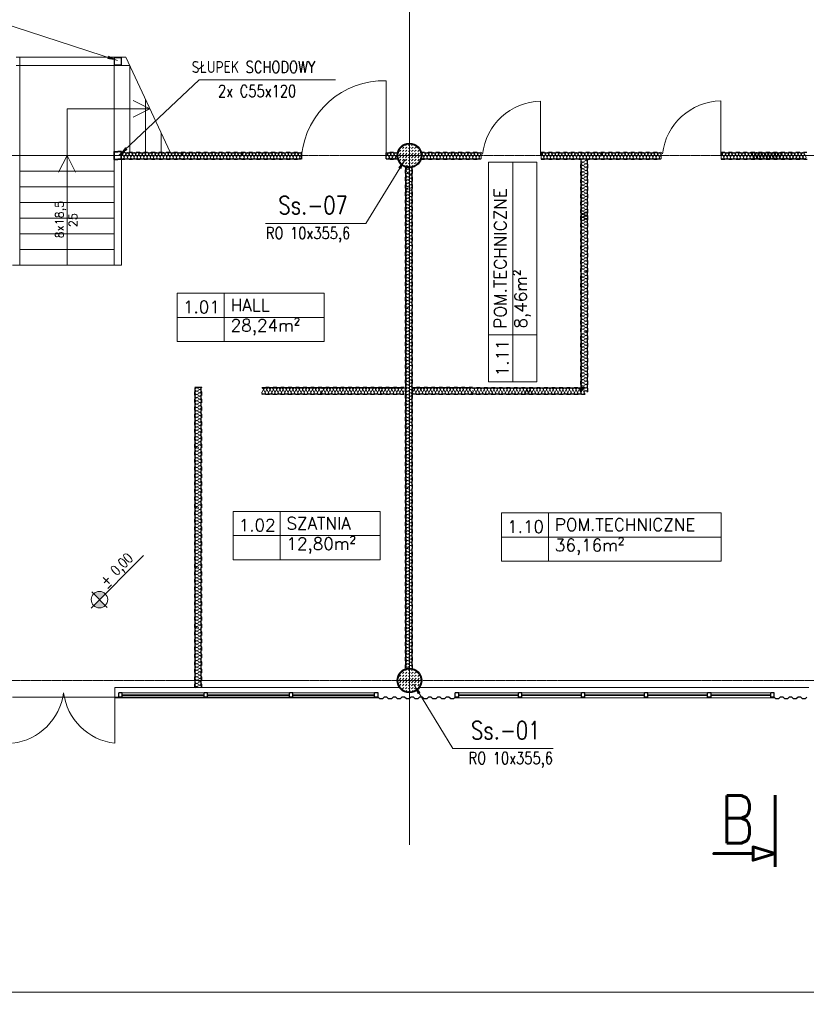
# Model space of a CAD drawing. Header units: millimetres. Extents: x 219923 to 280958, y -326695 to -295999.
# Tile 2 of 8: x 231088 to 242620, y -326695 to -312255. Entities that reach past the tile are written whole.
import ezdxf
from ezdxf.enums import TextEntityAlignment as Align

# ---------------------------------------------------------------- set-up
doc = ezdxf.new("R2010")
doc.units = ezdxf.units.MM
doc.header["$LTSCALE"] = 10
doc.linetypes.add('DASHDOT', pattern=[1, 0.5, -0.25, 0, -0.25])
doc.layers.get('DEFPOINTS').update_dxf_attribs({"color": 250})
for name, color, linetype, lineweight in [('A_elem_stolarka', 5, 'Continuous', 5), ('P-Linia1', 3, 'Continuous', 35), ('P-Linia3', 6, 'Continuous', 60), ('P-Linia4', 9, 'Continuous', 5), ('P-Opis', 1, 'Continuous', 18), ('P-Osie', 160, 'DASHDOT', 18), ('P-Szraf', 250, 'Continuous', 5), ('P-Wymiar', 254, 'Continuous', 9), ('Sciany', 1, 'Continuous', 30), ('Widokowe', 254, 'Continuous', 15)]:
    doc.layers.add(name, color=color, linetype=linetype, lineweight=lineweight)
doc.styles.add('CDMSTYLE', font='simplex.shx', dxfattribs={"width": 0.8})
doc.styles.add('Romans', font='Romans.shx')
doc.styles.add('SIMPLEX', font='simplex.shx', dxfattribs={"width": 0.8})
doc.styles.add('style1', font='simplex.shx')
doc.dimstyles.new('A100', dxfattribs={"dimscale": 100, "dimtxt": 1.75, "dimasz": 0.1, "dimexe": 0, "dimexo": 0, "dimgap": 1, "dimtad": 1, "dimdec": 4, "dimrnd": 0.1, "dimdsep": 46, "dimtxsty": 'Romans', "dimblk": '[[[[[[[[', "dimcen": 2, "dimdle": 2, "dimse1": 1, "dimse2": 1, "dimclrd": 256, "dimclrt": 1, "dimadec": 0, "dimazin": 0, "dimtfac": 1, "dimtdec": 4, "dimtix": 1, "dimtmove": 2, "dimatfit": 3, "dimldrblk": '[[[[[[[[', "dimfxl": 1, "dimtvp": 0.6, "dimtolj": 1, "dimlwd": 9, "dimarcsym": 0})
doc.dimstyles.new('C_1_100', dxfattribs={"dimscale": 0.1, "dimtxt": 1750, "dimasz": 1500, "dimexe": 1500, "dimexo": 1500, "dimgap": 800, "dimtad": 1, "dimdec": 1, "dimrnd": 5, "dimzin": 9, "dimtxsty": 'CDMSTYLE', "dimblk": 'ARCHTICK', "dimcen": 1500, "dimdle": 1500, "dimclrd": 256, "dimclre": 256, "dimclrt": 1, "dimadec": 1, "dimazin": 2, "dimtfac": 1, "dimtdec": 1, "dimtix": 1, "dimtmove": 2, "dimatfit": 3, "dimfxl": 1, "dimtvp": 1, "dimtolj": 1, "dimtzin": 0, "dimlwd": -1, "dimlwe": -1, "dimarcsym": 0})

# ---------------------------------------------------------------- blocks, each defined once
blk = doc.blocks.new('_ArchTick')
at = {"color": 0, "linetype": 'ByBlock', "const_width": 15}
blk.add_lwpolyline([(-50, -50), (50, 50)], dxfattribs=at)
blk = doc.blocks.new('g')
at = {"layer": 'P-Szraf'}
for p, q in [((15, 73), (0, 44)), ((39, 28), (15, 73)), ((39, 28), (15, 73)), ((63, 73), (39, 28)), ((87, 28), (63, 73)), ((87, 28), (63, 73)), ((111, 73), (87, 28)), ((111, 73), (135, 28)), ((135, 28), (111, 73)), ((159, 73), (135, 28)), ((159, 73), (183, 28)), ((183, 28), (159, 73)), ((207, 73), (183, 28)), ((207, 73), (231, 28)), ((231, 28), (207, 73)), ((255, 73), (231, 28)), ((255, 73), (279, 28)), ((279, 28), (255, 73)), ((303, 73), (279, 28)), ((303, 73), (326, 28)), ((326, 28), (303, 73)), ((350, 73), (326, 28)), ((350, 73), (374, 28)), ((374, 28), (350, 73)), ((398, 73), (374, 28)), ((398, 73), (422, 28)), ((422, 28), (398, 73)), ((446, 73), (422, 28)), ((446, 73), (470, 28)), ((470, 28), (446, 73)), ((494, 73), (470, 28)), ((494, 73), (518, 28)), ((518, 28), (494, 73)), ((542, 73), (518, 28)), ((542, 73), (566, 28)), ((566, 28), (542, 73)), ((590, 73), (566, 28)), ((590, 73), (614, 28)), ((614, 28), (590, 73)), ((638, 73), (614, 28)), ((638, 73), (662, 28)), ((662, 28), (638, 73)), ((685, 73), (662, 28)), ((685, 73), (709, 28)), ((709, 28), (685, 73)), ((733, 73), (709, 28)), ((733, 73), (757, 28)), ((757, 28), (733, 73)), ((781, 73), (757, 28)), ((781, 73), (805, 28)), ((805, 28), (781, 73)), ((829, 73), (805, 28)), ((829, 73), (853, 28)), ((853, 28), (829, 73)), ((877, 73), (853, 28)), ((877, 73), (880, 67)), ((880, 67), (877, 73))]:
    blk.add_line(p, q, dxfattribs=at)
for centre, start, end in [((-9, 72), 2.72, 68.8278), ((15, 29), 230.3793, 357.28), ((39, 72), 2.72, 177.28), ((63, 29), 182.72, 357.28), ((87, 72), 2.72, 177.28), ((111, 29), 182.72, 357.28), ((135, 72), 2.72, 177.28), ((159, 29), 182.72, 357.28), ((183, 72), 2.72, 177.28), ((207, 29), 182.72, 357.28), ((231, 72), 2.72, 177.28), ((255, 29), 182.72, 357.28), ((279, 72), 2.72, 177.28), ((303, 29), 182.72, 357.28), ((326, 72), 2.72, 177.28), ((350, 29), 182.72, 357.28), ((374, 72), 2.72, 177.28), ((398, 29), 182.72, 357.28), ((422, 72), 2.72, 177.28), ((446, 29), 182.72, 357.28), ((470, 72), 2.72, 177.28), ((494, 29), 182.72, 357.28), ((518, 72), 2.72, 177.28), ((542, 29), 182.72, 357.28), ((566, 72), 2.72, 177.28), ((590, 29), 182.72, 357.28), ((614, 72), 2.72, 177.28), ((638, 29), 182.72, 357.28), ((662, 72), 2.72, 177.28), ((685, 29), 182.72, 357.28), ((709, 72), 2.72, 177.28), ((733, 29), 182.72, 357.28), ((757, 72), 2.72, 177.28), ((781, 29), 182.72, 357.28), ((805, 72), 2.72, 177.28), ((829, 29), 182.72, 357.28), ((853, 72), 2.72, 177.28), ((877, 29), 182.72, 277.3121), ((901, 72), 150.6451, 177.28)]:
    blk.add_arc(centre, 24, start, end, dxfattribs=at)
at = {"layer": 'Sciany'}
for p, q in [((0, 100), (50, 100)), ((0, 0), (50, 0)), ((50, 100), (55, 95)), ((50, 0), (55, 5)), ((55, 95), (105, 95)), ((55, 5), (105, 5)), ((110, 100), (105, 95)), ((110, 0), (105, 5)), ((110, 100), (160, 100)), ((110, 0), (160, 0)), ((160, 100), (165, 95)), ((160, 0), (165, 5)), ((165, 95), (215, 95)), ((165, 5), (215, 5)), ((220, 100), (215, 95)), ((220, 0), (215, 5)), ((220, 100), (270, 100)), ((220, 0), (270, 0)), ((270, 100), (275, 95)), ((270, 0), (275, 5)), ((275, 95), (325, 95)), ((275, 5), (325, 5)), ((330, 100), (325, 95)), ((330, 0), (325, 5)), ((330, 100), (380, 100)), ((330, 0), (380, 0)), ((380, 100), (385, 95)), ((380, 0), (385, 5)), ((385, 95), (435, 95)), ((385, 5), (435, 5)), ((440, 100), (435, 95)), ((440, 0), (435, 5)), ((440, 100), (490, 100)), ((440, 0), (490, 0)), ((490, 100), (495, 95)), ((490, 0), (495, 5)), ((495, 95), (545, 95)), ((495, 5), (545, 5)), ((550, 100), (545, 95)), ((550, 0), (545, 5)), ((550, 100), (600, 100)), ((550, 0), (600, 0)), ((600, 100), (605, 95)), ((600, 0), (605, 5)), ((605, 95), (655, 95)), ((605, 5), (655, 5)), ((660, 100), (655, 95)), ((660, 0), (655, 5)), ((660, 100), (710, 100)), ((660, 0), (710, 0)), ((710, 100), (715, 95)), ((710, 0), (715, 5)), ((715, 95), (765, 95)), ((715, 5), (765, 5)), ((770, 100), (765, 95)), ((770, 0), (765, 5)), ((770, 100), (820, 100)), ((770, 0), (820, 0)), ((820, 100), (825, 95)), ((820, 0), (825, 5)), ((825, 95), (875, 95)), ((825, 5), (875, 5)), ((880, 100), (875, 95)), ((880, 0), (875, 5))]:
    blk.add_line(p, q, dxfattribs=at)
blk = doc.blocks.new('[[[[[[[[')
at = {"layer": 'P-Wymiar'}
for p, q in [((0, 18), (0, -18)), ((-12.7, -12.7), (12.7, 12.7)), ((0, 0), (-4.6, 0))]:
    blk.add_line(p, q, dxfattribs=at)
blk = doc.blocks.new('*D80')
at = {"layer": 'DEFPOINTS', "color": 0, "transparency": 16777216}
for p in [(224801, -321946), (278801, -321946), (278801, -326515)]:
    blk.add_point(p, dxfattribs=at)
at = {"layer": 'P-Wymiar', "lineweight": 9, "transparency": 16777216}
blk.add_line((224811, -326515), (278791, -326515), dxfattribs=at)
at = {"layer": 'P-Wymiar', "lineweight": 9, "transparency": 16777216, "xscale": 10, "yscale": 10, "zscale": 10, "rotation": 180}
blk.add_blockref('[[[[[[[[', (224801, -326515), dxfattribs=at)
at = {"layer": 'P-Wymiar', "lineweight": 9, "transparency": 16777216, "xscale": 10, "yscale": 10, "zscale": 10}
blk.add_blockref('[[[[[[[[', (278801, -326515), dxfattribs=at)
at = {"layer": 'P-Wymiar', "color": 1, "transparency": 16777216, "insert": (251801, -326328), "char_height": 175, "attachment_point": 5, "style": 'Romans'}
blk.add_mtext('\\A1;73875', dxfattribs=at)

msp = doc.modelspace()

# ---------------------------------------------------------------- hatches: boundary and pattern name
at = {"layer": 'P-Opis'}
h = msp.add_hatch(color=256, dxfattribs=at)
h.paths.add_polyline_path([(232171.28829, -320675.18069), (232256.90455, -320760.79695), (232342.52081, -320675.18069, 0.4142135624)])
h.paths.add_polyline_path([(232256.90455, -320760.79695), (232171.28829, -320846.41321, 0.4142135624), (232342.52081, -320846.41321)])
at = {"layer": 'P-Szraf'}
h = msp.add_hatch(dxfattribs=at)
h.set_pattern_fill('DASH', color=256, scale=10, angle=45, style=0)
h.set_pattern_definition([(45, (198128.06, -238621.295), (4e-15, 44.901281), [31.75, -31.75])])
h.paths.add_polyline_path([(236971.17082, -314246.43432, 1), (236631.17082, -314246.43432, 1)])
h = msp.add_hatch(dxfattribs=at)
h.set_pattern_fill('DASH', color=256, scale=10, angle=45, style=0)
h.set_pattern_definition([(45, (198128.06, -246321.27), (4e-15, 44.901281), [31.75, -31.75])])
h.paths.add_polyline_path([(236971.17082, -321946.4089, 1), (236631.17082, -321946.4089, 1)])

# ---------------------------------------------------------------- linework, layer by layer
at = {"layer": 'A_elem_stolarka', "lineweight": 30}
for p, q in [((232591.17082, -322156.09084), (233791.17082, -322156.09084)), ((233841.17082, -322155.68181), (235041.17082, -322155.68181)), ((235091.17082, -322155.68181), (236291.17082, -322155.68181)), ((237523.42305, -322156.49987), (238398.42305, -322156.49987)), ((238448.42305, -322156.09084), (239323.42305, -322156.09084)), ((239373.42305, -322156.49987), (240248.42305, -322156.49987)), ((240298.42305, -322156.49987), (241173.42305, -322156.49987)), ((241223.42305, -322156.49987), (242098.42305, -322156.49987)), ((232591.17082, -322160.09084), (233791.17082, -322160.09084)), ((233841.17082, -322159.68181), (235041.17082, -322159.68181)), ((235091.17082, -322159.68181), (236291.17082, -322159.68181)), ((237523.42305, -322160.49987), (238398.42305, -322160.49987)), ((238448.42305, -322160.09084), (239323.42305, -322160.09084)), ((239373.42305, -322160.49987), (240248.42305, -322160.49987)), ((240298.42305, -322160.49987), (241173.42305, -322160.49987)), ((241223.42305, -322160.49987), (242098.42305, -322160.49987))]:
    msp.add_line(p, q, dxfattribs=at)
at = {"layer": 'P-Linia3', "color": 6, "flags": 128}
msp.add_lwpolyline([(242164.47949, -324679.20058), (242164.47949, -324484.80058), (241840.47949, -324582.00058), (241840.47949, -324484.80058), (241261.28754, -324484.80058), (241840.47949, -324484.80058), (241840.47949, -324387.60058), (242164.47949, -324484.80058), (242164.47949, -323627.37981)], dxfattribs=at)
at = {"layer": 'P-Linia4'}
for p, q in [((231091.17082, -312806.43432), (231036.17082, -312806.43432)), ((231091.17082, -312806.43432), (231091.17082, -312814.32123)), ((231091.17082, -312926.43432), (231091.17082, -312806.43432)), ((232471.17082, -312806.43432), (232471.17082, -312814.32123)), ((232471.17082, -312806.43432), (232526.17082, -312806.43432)), ((232471.17082, -312926.43432), (232471.17082, -312806.43432)), ((232478.17082, -312918.54741), (232478.17082, -312814.32123)), ((232478.17082, -312814.32123), (232526.17082, -312814.32123)), ((232526.17082, -312806.43432), (232526.17082, -312814.32123)), ((232581.17082, -312806.43432), (232526.17082, -312806.43432)), ((232526.17082, -312806.43432), (232526.17082, -312814.32123)), ((232574.17082, -312814.32123), (232526.17082, -312814.32123)), ((232574.17082, -312918.54741), (232574.17082, -312814.32123)), ((232581.17082, -312806.43432), (232581.17082, -312814.32123)), ((232581.17082, -312926.43432), (232581.17082, -312806.43432)), ((231091.17082, -312926.43432), (231036.17082, -312926.43432)), ((231091.17082, -312918.54741), (231091.17082, -312926.43432)), ((231091.17082, -312926.43432), (231091.17082, -315856.43432)), ((232471.17082, -312918.54741), (232471.17082, -312926.43432)), ((232471.17082, -312926.43432), (232526.17082, -312926.43432)), ((232478.17082, -312918.54741), (232526.17082, -312918.54741)), ((232526.17082, -312918.54741), (232526.17082, -312926.43432)), ((232574.17082, -312918.54741), (232526.17082, -312918.54741)), ((232526.17082, -312918.54741), (232526.17082, -312926.43432)), ((232581.17082, -312926.43432), (232526.17082, -312926.43432)), ((232581.17082, -312918.54741), (232581.17082, -312926.43432)), ((232996.17082, -313563.39067), (232752.3862, -313440.66265)), ((232996.17082, -313563.39067), (232752.3862, -313686.1187)), ((232471.17082, -314246.43432), (231091.17082, -314246.43432)), ((231781.17082, -314246.43432), (231658.4428, -314490.21894)), ((231781.17082, -315856.43432), (231781.17082, -314246.43432)), ((231781.17082, -314246.43432), (231903.89885, -314490.21894)), ((232471.17082, -314306.43432), (232471.17082, -315856.43432)), ((232581.17082, -314302.49086), (232581.17082, -315856.43432)), ((232471.17082, -314476.43432), (231091.17082, -314476.43432)), ((232471.17082, -314706.43432), (231091.17082, -314706.43432)), ((232471.17082, -314936.43432), (231091.17082, -314936.43432)), ((232471.17082, -315166.43432), (231091.17082, -315166.43432)), ((232471.17082, -315396.43432), (231091.17082, -315396.43432)), ((232471.17082, -315626.43432), (231091.17082, -315626.43432)), ((232581.17082, -315856.43432), (230981.17082, -315856.43432)), ((232134.47246, -320883.22904), (232903.7168, -320113.98471)), ((232143.7452, -320647.6376), (232370.0639, -320873.9563)), ((236654.96891, -322051.4089), (232481.17082, -322051.4089)), ((232481.17082, -322051.4089), (232481.17082, -322171.4089)), ((238481.17082, -322051.4089), (236947.37274, -322051.4089)), ((242654.96891, -322051.4089), (238481.17082, -322051.4089)), ((236351.17082, -322201.4089), (232481.17082, -322201.4089)), ((242158.42305, -322201.4089), (237461.17082, -322201.4089))]:
    msp.add_line(p, q, dxfattribs=at)
msp.add_circle((232256.90455, -320760.79695), 121.07968, dxfattribs=at)
at = {"layer": 'P-Opis', "color": 1}
msp.add_line((232378.82399, -320599.4792), (232435.02163, -320543.28156), dxfattribs=at)
at = {"layer": 'P-Osie'}
for p, q in [((236801.17082, -300100.34512), (236801.17082, -324356.0859)), ((236801.17082, -301491.862), (236801.17082, -324356.0859)), ((223436.04526, -314246.43432), (235182.85094, -314246.43432)), ((235182.85094, -314246.43432), (279831.03186, -314246.43432)), ((223436.04526, -321946.4089), (279831.03186, -321946.4089))]:
    msp.add_line(p, q, dxfattribs=at)
at = {"layer": 'P-Szraf'}
for p, q in [((236480.5096, -314227.52387), (236462.17093, -314261.63504)), ((236480.5096, -314227.52387), (236504.44486, -314272.04509)), ((236504.44486, -314272.04509), (236480.5096, -314227.52387)), ((236528.38013, -314227.52387), (236504.44486, -314272.04509)), ((236528.38013, -314227.52387), (236552.31539, -314272.04509)), ((236552.31539, -314272.04509), (236528.38013, -314227.52387)), ((236576.25065, -314227.52387), (236552.31539, -314272.04509)), ((236576.25065, -314227.52387), (236600.18592, -314272.04509)), ((236600.18592, -314272.04509), (236576.25065, -314227.52387)), ((236624.12118, -314227.52387), (236600.18592, -314272.04509)), ((236624.12118, -314227.52387), (236627.17093, -314233.19662)), ((236627.17093, -314233.19662), (236624.12118, -314227.52387)), ((241828.18808, -314227.52387), (241812.90731, -314255.94716)), ((241852.12335, -314272.04509), (241828.18808, -314227.52387)), ((241852.12335, -314272.04509), (241828.18808, -314227.52387)), ((241876.05861, -314227.52387), (241852.12335, -314272.04509)), ((241899.99387, -314272.04509), (241876.05861, -314227.52387)), ((241899.99387, -314272.04509), (241876.05861, -314227.52387)), ((241923.92914, -314227.52387), (241899.99387, -314272.04509)), ((241923.92914, -314227.52387), (241947.8644, -314272.04509)), ((241947.8644, -314272.04509), (241923.92914, -314227.52387)), ((241971.79966, -314227.52387), (241947.8644, -314272.04509)), ((241971.79966, -314227.52387), (241995.73492, -314272.04509)), ((241995.73492, -314272.04509), (241971.79966, -314227.52387)), ((242019.67019, -314227.52387), (241995.73492, -314272.04509)), ((242019.67019, -314227.52387), (242043.60545, -314272.04509)), ((242043.60545, -314272.04509), (242019.67019, -314227.52387)), ((242067.54071, -314227.52387), (242043.60545, -314272.04509)), ((242067.54071, -314227.52387), (242091.47598, -314272.04509)), ((242091.47598, -314272.04509), (242067.54071, -314227.52387)), ((242115.41124, -314227.52387), (242091.47598, -314272.04509)), ((242115.41124, -314227.52387), (242139.3465, -314272.04509)), ((242139.3465, -314272.04509), (242115.41124, -314227.52387)), ((242163.28177, -314227.52387), (242139.3465, -314272.04509)), ((242163.28177, -314227.52387), (242187.21703, -314272.04509)), ((242187.21703, -314272.04509), (242163.28177, -314227.52387)), ((242211.15229, -314227.52387), (242187.21703, -314272.04509)), ((242211.15229, -314227.52387), (242235.08756, -314272.04509)), ((242235.08756, -314272.04509), (242211.15229, -314227.52387)), ((242259.02282, -314227.52387), (242235.08756, -314272.04509)), ((242259.02282, -314227.52387), (242282.95808, -314272.04509)), ((242282.95808, -314272.04509), (242259.02282, -314227.52387)), ((242306.89334, -314227.52387), (242282.95808, -314272.04509)), ((242306.89334, -314227.52387), (242330.82861, -314272.04509)), ((242330.82861, -314272.04509), (242306.89334, -314227.52387)), ((242354.76387, -314227.52387), (242330.82861, -314272.04509)), ((242354.76387, -314227.52387), (242378.69913, -314272.04509)), ((242378.69913, -314272.04509), (242354.76387, -314227.52387)), ((242402.6344, -314227.52387), (242378.69913, -314272.04509)), ((242402.6344, -314227.52387), (242426.56966, -314272.04509)), ((242426.56966, -314272.04509), (242402.6344, -314227.52387)), ((242450.50492, -314227.52387), (242426.56966, -314272.04509)), ((242450.50492, -314227.52387), (242474.44019, -314272.04509)), ((242474.44019, -314272.04509), (242450.50492, -314227.52387)), ((242498.37545, -314227.52387), (242474.44019, -314272.04509)), ((242498.37545, -314227.52387), (242522.31071, -314272.04509)), ((242522.31071, -314272.04509), (242498.37545, -314227.52387)), ((242546.24597, -314227.52387), (242522.31071, -314272.04509)), ((242546.24597, -314227.52387), (242570.18124, -314272.04509)), ((242570.18124, -314272.04509), (242546.24597, -314227.52387)), ((242594.1165, -314227.52387), (242570.18124, -314272.04509)), ((242594.1165, -314227.52387), (242618.05176, -314272.04509)), ((242618.05176, -314272.04509), (242594.1165, -314227.52387)), ((236772.74754, -314399.45866), (236778.42029, -314396.4089)), ((236778.42029, -314396.4089), (236772.74754, -314399.45866)), ((236772.74754, -314399.45866), (236817.26876, -314423.39392)), ((236772.74754, -314447.32918), (236817.26876, -314423.39392)), ((236817.26876, -314423.39392), (236772.74754, -314447.32918)), ((236772.74754, -314447.32918), (236817.26876, -314471.26445)), ((236772.74754, -314495.19971), (236817.26876, -314471.26445)), ((236817.26876, -314471.26445), (236772.74754, -314495.19971)), ((236772.74754, -314495.19971), (236817.26876, -314519.13497)), ((236772.74754, -314509.45866), (236778.42029, -314506.4089)), ((236778.42029, -314506.4089), (236772.74754, -314509.45866)), ((236772.74754, -314509.45866), (236817.26876, -314533.39392)), ((236772.74754, -314557.32918), (236817.26876, -314533.39392)), ((236817.26876, -314533.39392), (236772.74754, -314557.32918)), ((236772.74754, -314557.32918), (236817.26876, -314581.26445)), ((236772.74754, -314605.19971), (236817.26876, -314581.26445)), ((236817.26876, -314581.26445), (236772.74754, -314605.19971)), ((236772.74754, -314605.19971), (236817.26876, -314629.13497)), ((236772.74754, -314653.07024), (236817.26876, -314629.13497)), ((236817.26876, -314629.13497), (236772.74754, -314653.07024)), ((236772.74754, -314653.07024), (236817.26876, -314677.0055)), ((236772.74754, -314700.94076), (236817.26876, -314677.0055)), ((236817.26876, -314677.0055), (236772.74754, -314700.94076)), ((236772.74754, -314700.94076), (236817.26876, -314724.87603)), ((236375.12334, -317724.23206), (236399.0586, -317679.71084)), ((236422.99386, -317724.23206), (236399.0586, -317679.71084)), ((236399.0586, -317679.71084), (236422.99386, -317724.23206)), ((236422.99386, -317724.23206), (236446.92913, -317679.71084)), ((236470.86439, -317724.23206), (236446.92913, -317679.71084)), ((236446.92913, -317679.71084), (236470.86439, -317724.23206)), ((236470.86439, -317724.23206), (236494.79965, -317679.71084)), ((236518.73492, -317724.23206), (236494.79965, -317679.71084)), ((236494.79965, -317679.71084), (236518.73492, -317724.23206)), ((236518.73492, -317724.23206), (236542.67018, -317679.71084)), ((236566.60544, -317724.23206), (236542.67018, -317679.71084)), ((236542.67018, -317679.71084), (236566.60544, -317724.23206)), ((236566.60544, -317724.23206), (236590.54071, -317679.71084)), ((236614.47597, -317724.23206), (236590.54071, -317679.71084)), ((236590.54071, -317679.71084), (236614.47597, -317724.23206)), ((236614.47597, -317724.23206), (236638.41123, -317679.71084)), ((236638.41123, -317679.71084), (236662.34649, -317724.23206)), ((236638.41123, -317679.71084), (236662.34649, -317724.23206)), ((236662.34649, -317724.23206), (236686.28176, -317679.71084)), ((236686.28176, -317679.71084), (236710.21702, -317724.23206)), ((236686.28176, -317679.71084), (236710.21702, -317724.23206)), ((236710.21702, -317724.23206), (236725.4978, -317695.80878))]:
    msp.add_line(p, q, dxfattribs=at)
for centre, start, end in [((236456.57434, -314228.661), 2.719994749, 76.493317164), ((236504.44486, -314228.661), 2.719994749, 177.280005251), ((236552.31539, -314228.661), 2.719994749, 177.280005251), ((236600.18592, -314228.661), 2.719994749, 177.280005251), ((241804.25282, -314228.661), 2.719994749, 68.827835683), ((241852.12335, -314228.661), 2.719994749, 177.280005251), ((241899.99387, -314228.661), 2.719994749, 177.280005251), ((241947.8644, -314228.661), 2.719994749, 177.280005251), ((241995.73492, -314228.661), 2.719994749, 177.280005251), ((242043.60545, -314228.661), 2.719994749, 177.280005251), ((242091.47598, -314228.661), 2.719994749, 177.280005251), ((242139.3465, -314228.661), 2.719994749, 177.280005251), ((242187.21703, -314228.661), 2.719994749, 177.280005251), ((242235.08756, -314228.661), 2.719994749, 177.280005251), ((242282.95808, -314228.661), 2.719994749, 177.280005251), ((242330.82861, -314228.661), 2.719994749, 177.280005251), ((242378.69913, -314228.661), 2.719994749, 177.280005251), ((242426.56966, -314228.661), 2.719994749, 177.280005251), ((242474.44019, -314228.661), 2.719994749, 177.280005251), ((242522.31071, -314228.661), 2.719994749, 177.280005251), ((242570.18124, -314228.661), 2.719994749, 177.280005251), ((236480.5096, -314270.90796), 220.065011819, 357.280005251), ((236528.38013, -314270.90796), 182.719994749, 357.280005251), ((236576.25065, -314270.90796), 182.719994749, 357.280005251), ((236624.12118, -314270.90796), 182.719994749, 277.312052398), ((236648.05644, -314228.661), 150.645119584, 177.280005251), ((241828.18808, -314270.90796), 230.379339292, 357.280005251), ((241876.05861, -314270.90796), 182.719994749, 357.280005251), ((241923.92914, -314270.90796), 182.719994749, 357.280005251), ((241971.79966, -314270.90796), 182.719994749, 357.280005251), ((242019.67019, -314270.90796), 182.719994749, 357.280005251), ((242067.54071, -314270.90796), 182.719994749, 357.280005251), ((242115.41124, -314270.90796), 182.719994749, 357.280005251), ((242163.28177, -314270.90796), 182.719994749, 357.280005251), ((242211.15229, -314270.90796), 182.719994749, 357.280005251), ((242259.02282, -314270.90796), 182.719994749, 357.280005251), ((242306.89334, -314270.90796), 182.719994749, 357.280005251), ((242354.76387, -314270.90796), 182.719994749, 357.280005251), ((242402.6344, -314270.90796), 182.719994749, 357.280005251), ((242450.50492, -314270.90796), 182.719994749, 357.280005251), ((242498.37545, -314270.90796), 182.719994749, 357.280005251), ((242546.24597, -314270.90796), 182.719994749, 357.280005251), ((242594.1165, -314270.90796), 182.719994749, 357.280005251), ((236773.88467, -314423.39392), 92.719994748, 267.280005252), ((236773.88467, -314471.26445), 92.719994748, 267.280005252), ((236773.88467, -314375.5234), 240.645119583, 267.280005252), ((236816.13163, -314399.45866), 272.719994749, 7.312052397), ((236816.13163, -314447.32918), 272.719994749, 87.280005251), ((236816.13163, -314495.19971), 272.719994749, 87.280005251), ((236773.88467, -314533.39392), 92.719994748, 267.280005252), ((236773.88467, -314581.26445), 92.719994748, 267.280005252), ((236773.88467, -314629.13497), 92.719994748, 267.280005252), ((236773.88467, -314485.5234), 240.645119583, 267.280005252), ((236816.13163, -314509.45866), 272.719994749, 7.312052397), ((236816.13163, -314557.32918), 272.719994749, 87.280005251), ((236816.13163, -314605.19971), 272.719994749, 87.280005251), ((236816.13163, -314653.07024), 272.719994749, 87.280005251), ((236773.88467, -314677.0055), 92.719994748, 267.280005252), ((236773.88467, -314724.87603), 92.719994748, 267.280005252), ((236816.13163, -314700.94076), 272.719994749, 87.280005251), ((236375.12334, -317680.84797), 2.719994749, 177.280005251), ((236422.99386, -317680.84797), 2.719994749, 177.280005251), ((236470.86439, -317680.84797), 2.719994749, 177.280005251), ((236518.73492, -317680.84797), 2.719994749, 177.280005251), ((236566.60544, -317680.84797), 2.719994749, 177.280005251), ((236614.47597, -317680.84797), 2.719994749, 177.280005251), ((236662.34649, -317680.84797), 2.719994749, 177.280005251), ((236710.21702, -317680.84797), 50.379339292, 177.280005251), ((236399.0586, -317723.09493), 182.719994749, 357.280005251), ((236446.92913, -317723.09493), 182.719994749, 357.280005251), ((236494.79965, -317723.09493), 182.719994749, 357.280005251), ((236542.67018, -317723.09493), 182.719994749, 357.280005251), ((236590.54071, -317723.09493), 182.719994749, 357.280005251), ((236638.41123, -317723.09493), 182.719994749, 357.280005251), ((236686.28176, -317723.09493), 182.719994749, 357.280005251), ((236734.15228, -317723.09493), 182.719994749, 248.827835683)]:
    msp.add_arc(centre, 23.96226, start, end, dxfattribs=at)
at = {"layer": 'P-Wymiar'}
for p, q in [((231091.17082, -312806.43432), (232645.59402, -312806.43432)), ((232645.59402, -312806.43432), (233291.17082, -314200.34703)), ((231091.17082, -312926.43432), (232701.17082, -312926.43432)), ((232471.17082, -314194.32123), (232471.17082, -312926.43432)), ((232701.17082, -314194.32123), (232701.17082, -312926.43432)), ((236462.17093, -314261.63504), (236462.17093, -313149.5229)), ((232931.17082, -314194.32123), (232931.17082, -313423.04436)), ((238724.25282, -314252.62326), (238724.25282, -313451.49617)), ((241364.25282, -314247.02313), (241364.25282, -313445.89604)), ((231781.17082, -314246.43432), (231781.17082, -313560.37778)), ((231781.17082, -313560.37778), (232994.77543, -313560.37778)), ((233161.17082, -314194.32123), (233161.17082, -313919.6544)), ((237852.90731, -314294.67535), (237852.90731, -314200.34703)), ((238732.90731, -314300.34703), (238732.90731, -314200.34703)), ((240492.90731, -314294.67535), (240492.90731, -314200.34703)), ((241372.90731, -314300.34703), (241372.90731, -314200.34703)), ((232481.17082, -322111.4089), (232481.17082, -322866.44542)), ((232591.17082, -322125.99987), (236341.17082, -322125.99987)), ((237473.42305, -322126.4089), (242148.42305, -322125.99987)), ((230981.17082, -322190.13119), (236341.17082, -322191.4089)), ((232481.17082, -322171.4089), (232481.17082, -322201.4089))]:
    msp.add_line(p, q, dxfattribs=at)
for centre, radius, start, end in [((236428.83092, -314362.26714), 1213.20243, 88.425256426, 174.521230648), ((238740.08201, -314322.7345), 871.38211, 91.040870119, 173.802328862), ((241380.08201, -314317.13437), 871.38211, 91.040870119, 173.802328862), ((230882.23295, -322016.33375), 855.84961, 276.638345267, 352.713395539), ((232580.1087, -322016.33375), 855.84961, 187.286604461, 263.361654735)]:
    msp.add_arc(centre, radius, start, end, dxfattribs=at)
at = {"layer": 'Sciany'}
for p, q in [((232471.17082, -314186.43432), (232471.17082, -314194.32123)), ((232471.17082, -314186.43432), (232526.17082, -314186.43432)), ((232471.17082, -314306.43432), (232471.17082, -314186.43432)), ((232478.17082, -314298.54741), (232478.17082, -314194.32123)), ((232478.17082, -314194.32123), (232526.17082, -314194.32123)), ((232526.17082, -314186.43432), (232526.17082, -314194.32123)), ((232581.17082, -314186.43432), (232526.17082, -314186.43432)), ((232526.17082, -314186.43432), (232526.17082, -314194.32123)), ((232574.17082, -314194.32123), (232526.17082, -314194.32123)), ((232574.17082, -314298.54741), (232574.17082, -314194.32123)), ((232581.17082, -314186.43432), (232581.17082, -314194.32123)), ((232581.17082, -314306.43432), (232581.17082, -314186.43432)), ((235221.17082, -314200.34703), (235221.17082, -314300.34703)), ((236462.17093, -314205.34703), (236512.17093, -314205.34703)), ((236462.17093, -314295.34703), (236462.17093, -314205.34703)), ((236517.17093, -314200.34703), (236512.17093, -314205.34703)), ((236517.17093, -314200.34703), (236567.17093, -314200.34703)), ((236567.17093, -314200.34703), (236572.17093, -314205.34703)), ((236572.17093, -314205.34703), (236622.17093, -314205.34703)), ((236627.17093, -314200.34703), (236622.17093, -314205.34703)), ((241812.90731, -314200.34703), (241862.90731, -314200.34703)), ((241862.90731, -314200.34703), (241867.90731, -314205.34703)), ((241867.90731, -314205.34703), (241917.90731, -314205.34703)), ((241922.90731, -314200.34703), (241917.90731, -314205.34703)), ((241922.90731, -314200.34703), (241972.90731, -314200.34703)), ((241972.90731, -314200.34703), (241977.90731, -314205.34703)), ((241977.90731, -314205.34703), (242027.90731, -314205.34703)), ((242032.90731, -314200.34703), (242027.90731, -314205.34703)), ((242032.90731, -314200.34703), (242082.90731, -314200.34703)), ((242082.90731, -314200.34703), (242087.90731, -314205.34703)), ((242087.90731, -314205.34703), (242137.90731, -314205.34703)), ((242142.90731, -314200.34703), (242137.90731, -314205.34703)), ((242142.90731, -314200.34703), (242192.90731, -314200.34703)), ((242192.90731, -314200.34703), (242197.90731, -314205.34703)), ((242197.90731, -314205.34703), (242247.90731, -314205.34703)), ((242252.90731, -314200.34703), (242247.90731, -314205.34703)), ((242252.90731, -314200.34703), (242302.90731, -314200.34703)), ((242302.90731, -314200.34703), (242307.90731, -314205.34703)), ((242307.90731, -314205.34703), (242357.90731, -314205.34703)), ((242362.90731, -314200.34703), (242357.90731, -314205.34703)), ((242362.90731, -314200.34703), (242412.90731, -314200.34703)), ((242412.90731, -314200.34703), (242417.90731, -314205.34703)), ((242417.90731, -314205.34703), (242467.90731, -314205.34703)), ((242472.90731, -314200.34703), (242467.90731, -314205.34703)), ((242472.90731, -314200.34703), (242522.90731, -314200.34703)), ((242522.90731, -314200.34703), (242527.90731, -314205.34703)), ((242527.90731, -314205.34703), (242577.90731, -314205.34703)), ((242582.90731, -314200.34703), (242577.90731, -314205.34703)), ((242582.90731, -314200.34703), (242627.5651, -314198.8838)), ((232471.17082, -314298.54741), (232471.17082, -314306.43432)), ((232471.17082, -314306.43432), (232526.17082, -314306.43432)), ((232478.17082, -314298.54741), (232526.17082, -314298.54741)), ((232526.17082, -314298.54741), (232526.17082, -314306.43432)), ((232574.17082, -314298.54741), (232526.17082, -314298.54741)), ((232526.17082, -314298.54741), (232526.17082, -314306.43432)), ((232581.17082, -314306.43432), (232526.17082, -314306.43432)), ((232581.17082, -314298.54741), (232581.17082, -314306.43432)), ((236462.17093, -314295.34703), (236512.17093, -314295.34703)), ((236517.17093, -314300.34703), (236512.17093, -314295.34703)), ((236517.17093, -314300.34703), (236567.17093, -314300.34703)), ((236567.17093, -314300.34703), (236572.17093, -314295.34703)), ((236572.17093, -314295.34703), (236622.17093, -314295.34703)), ((236627.17093, -314300.34703), (236622.17093, -314295.34703)), ((241812.90731, -314300.34703), (241862.90731, -314300.34703)), ((241862.90731, -314300.34703), (241867.90731, -314295.34703)), ((241867.90731, -314295.34703), (241917.90731, -314295.34703)), ((241922.90731, -314300.34703), (241917.90731, -314295.34703)), ((241922.90731, -314300.34703), (241972.90731, -314300.34703)), ((241972.90731, -314300.34703), (241977.90731, -314295.34703)), ((241977.90731, -314295.34703), (242027.90731, -314295.34703)), ((242032.90731, -314300.34703), (242027.90731, -314295.34703)), ((242032.90731, -314300.34703), (242082.90731, -314300.34703)), ((242082.90731, -314300.34703), (242087.90731, -314295.34703)), ((242087.90731, -314295.34703), (242137.90731, -314295.34703)), ((242142.90731, -314300.34703), (242137.90731, -314295.34703)), ((242142.90731, -314300.34703), (242192.90731, -314300.34703)), ((242192.90731, -314300.34703), (242197.90731, -314295.34703)), ((242197.90731, -314295.34703), (242247.90731, -314295.34703)), ((242252.90731, -314300.34703), (242247.90731, -314295.34703)), ((242252.90731, -314300.34703), (242302.90731, -314300.34703)), ((242302.90731, -314300.34703), (242307.90731, -314295.34703)), ((242307.90731, -314295.34703), (242357.90731, -314295.34703)), ((242362.90731, -314300.34703), (242357.90731, -314295.34703)), ((242362.90731, -314300.34703), (242412.90731, -314300.34703)), ((242412.90731, -314300.34703), (242417.90731, -314295.34703)), ((242417.90731, -314295.34703), (242467.90731, -314295.34703)), ((242472.90731, -314300.34703), (242467.90731, -314295.34703)), ((242472.90731, -314300.34703), (242522.90731, -314300.34703)), ((242522.90731, -314300.34703), (242527.90731, -314295.34703)), ((242527.90731, -314295.34703), (242577.90731, -314295.34703)), ((242582.90731, -314300.34703), (242577.90731, -314295.34703)), ((242582.90731, -314300.34703), (242632.90731, -314300.34703)), ((236745.5707, -314396.4089), (236750.5707, -314401.4089)), ((236745.5707, -314456.4089), (236750.5707, -314451.4089)), ((236745.5707, -314506.4089), (236745.5707, -314456.4089)), ((236750.5707, -314451.4089), (236750.5707, -314401.4089)), ((236845.5707, -314396.4089), (236840.5707, -314401.4089)), ((236840.5707, -314451.4089), (236840.5707, -314401.4089)), ((236845.5707, -314456.4089), (236840.5707, -314451.4089)), ((236845.5707, -314506.4089), (236845.5707, -314456.4089)), ((236745.5707, -314506.4089), (236750.5707, -314511.4089)), ((236745.5707, -314566.4089), (236750.5707, -314561.4089)), ((236745.5707, -314616.4089), (236745.5707, -314566.4089)), ((236745.5707, -314616.4089), (236750.5707, -314621.4089)), ((236750.5707, -314561.4089), (236750.5707, -314511.4089)), ((236750.5707, -314671.4089), (236750.5707, -314621.4089)), ((236845.5707, -314506.4089), (236840.5707, -314511.4089)), ((236840.5707, -314561.4089), (236840.5707, -314511.4089)), ((236845.5707, -314566.4089), (236840.5707, -314561.4089)), ((236845.5707, -314616.4089), (236840.5707, -314621.4089)), ((236840.5707, -314671.4089), (236840.5707, -314621.4089)), ((236845.5707, -314616.4089), (236845.5707, -314566.4089)), ((236745.5707, -314676.4089), (236750.5707, -314671.4089)), ((236745.5707, -314726.4089), (236745.5707, -314676.4089)), ((236845.5707, -314676.4089), (236840.5707, -314671.4089)), ((236845.5707, -314726.4089), (236845.5707, -314676.4089)), ((233755.4978, -317651.4089), (233655.4978, -317651.4089)), ((236395.4978, -317651.4089), (236400.4978, -317656.4089)), ((236450.4978, -317656.4089), (236400.4978, -317656.4089)), ((236455.4978, -317651.4089), (236450.4978, -317656.4089)), ((236505.4978, -317651.4089), (236455.4978, -317651.4089)), ((236505.4978, -317651.4089), (236510.4978, -317656.4089)), ((236560.4978, -317656.4089), (236510.4978, -317656.4089)), ((236565.4978, -317651.4089), (236560.4978, -317656.4089)), ((236615.4978, -317651.4089), (236565.4978, -317651.4089)), ((236615.4978, -317651.4089), (236620.4978, -317656.4089)), ((236670.4978, -317656.4089), (236620.4978, -317656.4089)), ((236675.4978, -317651.4089), (236670.4978, -317656.4089)), ((236725.4978, -317651.4089), (236675.4978, -317651.4089)), ((236395.4978, -317751.4089), (236400.4978, -317746.4089)), ((236450.4978, -317746.4089), (236400.4978, -317746.4089)), ((236455.4978, -317751.4089), (236450.4978, -317746.4089)), ((236505.4978, -317751.4089), (236455.4978, -317751.4089)), ((236505.4978, -317751.4089), (236510.4978, -317746.4089)), ((236560.4978, -317746.4089), (236510.4978, -317746.4089)), ((236565.4978, -317751.4089), (236560.4978, -317746.4089)), ((236615.4978, -317751.4089), (236565.4978, -317751.4089)), ((236615.4978, -317751.4089), (236620.4978, -317746.4089)), ((236670.4978, -317746.4089), (236620.4978, -317746.4089)), ((236675.4978, -317751.4089), (236670.4978, -317746.4089)), ((236725.4978, -317751.4089), (236675.4978, -317751.4089)), ((232541.17082, -322191.4089), (232541.17082, -322126.4089)), ((232591.17082, -322126.4089), (232541.17082, -322126.4089)), ((232591.17082, -322191.4089), (232591.17082, -322125.99987)), ((233791.17082, -322191.4089), (233791.17082, -322126.4089)), ((233841.17082, -322126.4089), (233791.17082, -322126.4089)), ((233841.17082, -322191.4089), (233841.17082, -322125.99987)), ((235041.17082, -322191.4089), (235041.17082, -322126.4089)), ((235091.17082, -322126.4089), (235041.17082, -322126.4089)), ((235091.17082, -322191.4089), (235091.17082, -322125.99987)), ((236291.17082, -322191.4089), (236291.17082, -322126.4089)), ((236341.17082, -322126.4089), (236291.17082, -322126.4089)), ((236341.17082, -322191.4089), (236341.17082, -322125.99987)), ((237473.42305, -322191.4089), (237473.42305, -322126.4089)), ((237523.42305, -322126.4089), (237473.42305, -322126.4089)), ((237523.42305, -322191.4089), (237523.42305, -322125.99987)), ((238398.42305, -322191.4089), (238398.42305, -322126.4089)), ((238448.42305, -322126.4089), (238398.42305, -322126.4089)), ((238448.42305, -322191.4089), (238448.42305, -322125.99987)), ((239323.42305, -322191.4089), (239323.42305, -322126.4089)), ((239373.42305, -322126.4089), (239323.42305, -322126.4089)), ((239373.42305, -322191.4089), (239373.42305, -322125.99987)), ((240248.42305, -322191.4089), (240248.42305, -322126.4089)), ((240298.42305, -322126.4089), (240248.42305, -322126.4089)), ((240298.42305, -322191.4089), (240298.42305, -322125.99987)), ((241173.42305, -322191.4089), (241173.42305, -322126.4089)), ((241223.42305, -322126.4089), (241173.42305, -322126.4089)), ((241223.42305, -322191.4089), (241223.42305, -322125.99987)), ((242098.42305, -322191.4089), (242098.42305, -322126.4089)), ((242148.42305, -322126.4089), (242098.42305, -322126.4089)), ((242148.42305, -322191.4089), (242148.42305, -322125.99987)), ((232591.17082, -322191.4089), (232541.17082, -322191.4089)), ((233841.17082, -322191.4089), (233791.17082, -322191.4089)), ((235091.17082, -322191.4089), (235041.17082, -322191.4089)), ((236341.17082, -322191.4089), (236291.17082, -322191.4089)), ((236366.17082, -322216.4089), (236341.17082, -322191.4089)), ((236406.17082, -322216.4089), (236366.17082, -322216.4089)), ((236431.17082, -322191.4089), (236406.17082, -322216.4089)), ((236471.17082, -322191.4089), (236431.17082, -322191.4089)), ((236496.17082, -322216.4089), (236471.17082, -322191.4089)), ((236536.17082, -322216.4089), (236496.17082, -322216.4089)), ((236561.17082, -322191.4089), (236536.17082, -322216.4089)), ((236601.17082, -322191.4089), (236561.17082, -322191.4089)), ((236626.17082, -322216.4089), (236601.17082, -322191.4089)), ((236666.17082, -322216.4089), (236626.17082, -322216.4089)), ((236691.17082, -322191.4089), (236666.17082, -322216.4089)), ((236731.17082, -322191.4089), (236691.17082, -322191.4089)), ((236756.17082, -322216.4089), (236731.17082, -322191.4089)), ((236796.17082, -322216.4089), (236756.17082, -322216.4089)), ((236821.17082, -322191.4089), (236796.17082, -322216.4089)), ((236861.17082, -322191.4089), (236821.17082, -322191.4089)), ((236886.17082, -322216.4089), (236861.17082, -322191.4089)), ((236926.17082, -322216.4089), (236886.17082, -322216.4089)), ((236951.17082, -322191.4089), (236926.17082, -322216.4089)), ((236991.17082, -322191.4089), (236951.17082, -322191.4089)), ((237016.17082, -322216.4089), (236991.17082, -322191.4089)), ((237056.17082, -322216.4089), (237016.17082, -322216.4089)), ((237081.17082, -322191.4089), (237056.17082, -322216.4089)), ((237121.17082, -322191.4089), (237081.17082, -322191.4089)), ((237146.17082, -322216.4089), (237121.17082, -322191.4089)), ((237186.17082, -322216.4089), (237146.17082, -322216.4089)), ((237211.17082, -322191.4089), (237186.17082, -322216.4089)), ((237251.17082, -322191.4089), (237211.17082, -322191.4089)), ((237276.17082, -322216.4089), (237251.17082, -322191.4089)), ((237316.17082, -322216.4089), (237276.17082, -322216.4089)), ((237341.17082, -322191.4089), (237316.17082, -322216.4089)), ((237381.17082, -322191.4089), (237341.17082, -322191.4089)), ((237406.17082, -322216.4089), (237381.17082, -322191.4089)), ((237446.17082, -322216.4089), (237406.17082, -322216.4089)), ((237471.17082, -322191.4089), (237446.17082, -322216.4089)), ((237511.17082, -322191.4089), (237471.17082, -322191.4089)), ((237523.42305, -322191.4089), (237473.42305, -322191.4089)), ((238448.42305, -322191.4089), (238398.42305, -322191.4089)), ((239373.42305, -322191.4089), (239323.42305, -322191.4089)), ((240298.42305, -322191.4089), (240248.42305, -322191.4089)), ((241223.42305, -322191.4089), (241173.42305, -322191.4089)), ((242148.42305, -322191.4089), (242098.42305, -322191.4089)), ((242173.42305, -322216.4089), (242148.42305, -322191.4089)), ((242213.42305, -322216.4089), (242173.42305, -322216.4089)), ((242238.42305, -322191.4089), (242213.42305, -322216.4089)), ((242278.42305, -322191.4089), (242238.42305, -322191.4089)), ((242303.42305, -322216.4089), (242278.42305, -322191.4089)), ((242343.42305, -322216.4089), (242303.42305, -322216.4089)), ((242368.42305, -322191.4089), (242343.42305, -322216.4089)), ((242408.42305, -322191.4089), (242368.42305, -322191.4089)), ((242433.42305, -322216.4089), (242408.42305, -322191.4089)), ((242473.42305, -322216.4089), (242433.42305, -322216.4089)), ((242498.42305, -322191.4089), (242473.42305, -322216.4089)), ((242538.42305, -322191.4089), (242498.42305, -322191.4089)), ((242563.42305, -322216.4089), (242538.42305, -322191.4089)), ((242603.42305, -322216.4089), (242563.42305, -322216.4089)), ((242628.42305, -322191.4089), (242603.42305, -322216.4089))]:
    msp.add_line(p, q, dxfattribs=at)
for centre, radius in [((236801.17082, -314246.43432), 180), ((236801.17082, -314246.43432), 170), ((236801.17082, -321946.4089), 180), ((236801.17082, -321946.4089), 170)]:
    msp.add_circle(centre, radius, dxfattribs=at)
at = {"layer": 'Widokowe'}
for p, q in [((237959.4041, -317567.56383), (237959.4041, -314345.33208)), ((237959.4041, -314345.33208), (238670.32159, -314345.33208)), ((238314.86284, -317567.56383), (238314.86284, -314345.33208)), ((238670.32159, -314345.33208), (238670.32159, -317567.56383)), ((233397.89555, -316265.36568), (235552.92832, -316265.36568)), ((233397.89555, -316976.28317), (233397.89555, -316265.36568)), ((234086.55531, -316265.36568), (234086.55531, -316976.28317)), ((235552.92832, -316265.36568), (235552.92832, -316976.28317)), ((233397.89555, -316620.82442), (235552.92832, -316620.82442)), ((237959.4041, -316878.90407), (238670.32159, -316878.90407)), ((235552.92832, -316976.28317), (233397.89555, -316976.28317)), ((238670.32159, -317567.56383), (237959.4041, -317567.56383)), ((234215.63992, -319466.30513), (236370.67269, -319466.30513)), ((234215.63992, -320177.22262), (234215.63992, -319466.30513)), ((234904.29967, -319466.30513), (234904.29967, -320177.22262)), ((236370.67269, -319466.30513), (236370.67269, -320177.22262)), ((238150.6786, -319487.34407), (241372.91035, -319487.34407)), ((238150.6786, -320198.26156), (238150.6786, -319487.34407)), ((238839.33835, -319487.34407), (238839.33835, -320198.26156)), ((241372.91035, -319487.34407), (241372.91035, -320198.26156)), ((234215.63992, -319821.76388), (236370.67269, -319821.76388)), ((238150.6786, -319842.80281), (241372.91035, -319842.80281)), ((236370.67269, -320177.22262), (234215.63992, -320177.22262)), ((241372.91035, -320198.26156), (238150.6786, -320198.26156))]:
    msp.add_line(p, q, dxfattribs=at)

# ---------------------------------------------------------------- block references
at = {"layer": 'Sciany'}
for p in [(232581.17082, -314300.34703), (233461.17082, -314300.34703), (234341.17082, -314300.34703), (236972.90731, -314300.34703), (238732.90731, -314300.34703), (239612.90731, -314300.34703), (241372.90731, -314300.34703)]:
    msp.add_blockref('g', p, dxfattribs=at)
at = {"layer": 'Sciany', "xscale": -1, "rotation": 270}
for p in [(239315.42665, -315197.56723), (239315.42665, -315952.85237), (239315.42665, -316834.01792), (239315.42665, -317715.18346)]:
    msp.add_blockref('g', p, dxfattribs=at)
at = {"layer": 'Sciany'}
for p, rotation in [((236845.5707, -315606.4089), 90), ((236845.5707, -316486.4089), 90), ((236845.5707, -317366.4089), 90), ((236845.5707, -318246.4089), 90), ((233755.4978, -318531.4089), 90), ((235515.4978, -317651.4089), 180), ((236395.4978, -317651.4089), 180), ((237725.5707, -317651.4089), 180), ((238606.31372, -317652.15192), 180), ((239378.45819, -317652.15192), 180), ((236845.5707, -319126.4089), 90), ((233755.4978, -319411.4089), 90), ((236845.5707, -320006.4089), 90), ((233755.4978, -320291.4089), 90), ((236845.5707, -320886.4089), 90), ((233755.4978, -321171.4089), 90), ((236845.5707, -321766.4089), 90), ((233755.4978, -322051.4089), 90)]:
    msp.add_blockref('g', p, dxfattribs=dict(at, rotation=rotation))

# ---------------------------------------------------------------- texts
at = {"layer": 'P-Linia1', "color": 3, "char_height": 262.5, "style": 'CDMSTYLE'}
for s, insert, attachment_point in [('Ss.-07', (235897.69241, -314976.22442), 6), ('Ss.-01', (237704.64923, -322676.19901), 4)]:
    msp.add_mtext(s, dxfattribs=dict(at, insert=insert, attachment_point=attachment_point))
at = {"layer": 'P-Linia3', "color": 6, "style": 'SIMPLEX', "width": 0.8}
msp.add_text('B', height=700, dxfattribs=at).set_placement((241357.21655, -323983.07853), align=Align.MIDDLE_LEFT)
at = {"layer": 'P-Opis', "char_height": 262.5, "attachment_point": 5, "style": 'CDMSTYLE'}
for s, insert in [('{\\H0.6667x;\\C1;SŁUPEK SCHODOWY}', (234514.84739, -312949.07162)), ('{\\H0.6667x;\\C1;2x C55x120}', (234567.97908, -313301.82926)), ('{\\H0.6667x;\\C1;RO 10x355,6}', (235315.30104, -315410.2367)), ('{\\H0.6667x;\\C1;RO 10x355,6}', (238287.04061, -323110.21129))]:
    msp.add_mtext(s, dxfattribs=dict(at, insert=insert))
at = {"layer": 'P-Opis', "color": 1, "insert": (232318.30929, -320536.2898), "char_height": 150, "attachment_point": 4, "rotation": 45, "style": 'SIMPLEX'}
msp.add_mtext('+ 0,00', dxfattribs=at)
at = {"layer": 'Widokowe', "attachment_point": 1, "rotation": 90, "style": 'style1'}
for s, insert, char_height, width in [('POM.TECHNICZNE\\P8,46m²', (238043.1566, -316784.74292), 180, 3166.8461678), ('8x18,5\\P  25', (231609.87679, -315462.08979), 120, 1870.113851), ('1.11', (238071.44577, -317483.85433), 180, 1870.113851)]:
    msp.add_mtext(s, dxfattribs=dict(at, insert=insert, char_height=char_height, width=width))
at = {"layer": 'Widokowe', "char_height": 180, "attachment_point": 1, "style": 'style1'}
for s, insert, width in [('1.01', (233481.60505, -316377.40735), 1870.113851), ('HALL\\P28,24m²', (234180.71646, -316349.11818), 1870.113851), ('SZATNIA\\P12,80m²', (234998.46082, -319550.05763), 1870.113851), ('1.02', (234299.34941, -319578.3468), 1870.113851), ('1.10', (238234.38809, -319599.38573), 1870.113851), ('POM.TECHNICZNE\\P36,16m²', (238933.49951, -319571.09657), 3166.8461678)]:
    msp.add_mtext(s, dxfattribs=dict(at, insert=insert, width=width))

# ---------------------------------------------------------------- dimensions: what is measured, and where the dimension line sits
at = {"layer": 'P-Wymiar'}
dim = msp.add_linear_dim(base=(278801.17082, -326515.19995), p1=(224801.17082, -321946.4089), p2=(278801.17082, -321946.4089), text='73875', dimstyle='A100', dxfattribs=at)
dim.commit()
dim.dimension.update_dxf_attribs({"geometry": '*D80', "text_midpoint": (251801.17082, -326327.69995)})

# ---------------------------------------------------------------- leaders
for points in [[(232522.39661, -312852.22007), (230790.34798, -312290.86087), (229320.74118, -312290.86087)], [(232543.43706, -314246.43432), (233720.99722, -313136.59306), (235717.9607, -313136.59306)], [(236736.83542, -314305.81317), (236162.28289, -315245.0005), (234692.6761, -315245.0005)], [(236865.50623, -322005.78776), (237440.05876, -322944.97508), (238909.66555, -322944.97508)]]:
    msp.add_leader(points, dimstyle='C_1_100', override={"dimgap": 800, "dimtad": 0}, dxfattribs=at)

doc.saveas('drawing.dxf')
